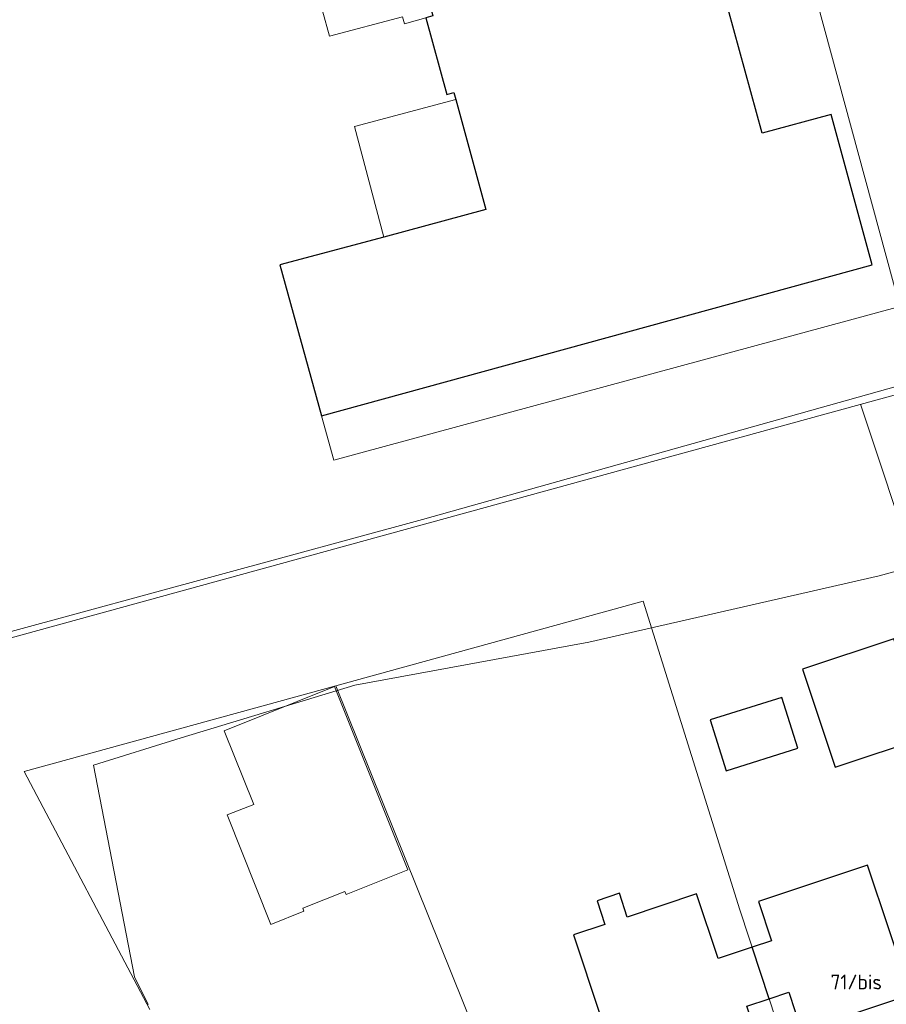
# Model space of a CAD drawing. Header units: metres. Extents: x 174255 to 175175, y 462028 to 462911.
# Tile 23 of 256: x 174435 to 174493, y 462281 to 462347. Entities that reach past the tile are written whole.
import ezdxf

# ---------------------------------------------------------------- set-up
doc = ezdxf.new("R2010")
doc.units = ezdxf.units.M
for name, color, linetype, lineweight in [('B-WE-OG-BEBOUWING-G', 8, 'Continuous', 30), ('B-WE-OG-BEBOUWING_HUISNUMMER-T20', 8, 'Continuous', 20), ('B-WE-OG-TERREIN_AGRARISCH-G', 8, 'Continuous', 20), ('B-WE-OG-TERREIN_ERF-G', 8, 'Continuous', 20), ('B-XX-KG-GRENS_PERCEEL-BEREKEND-G', 213, 'Continuous', 20), ('B-XX-KG-GRENS_PERCEEL-G', 213, 'Continuous', 20), ('N-WE-OG-BEBOUWING_WONINGBOUW-G', 7, 'Continuous', 35)]:
    doc.layers.add(name, color=color, linetype=linetype, lineweight=lineweight)
doc.styles.add('NLCS-ISO-M500-T20', font='NLCS-ISO.ttf', dxfattribs={"height": 1})

msp = doc.modelspace()

# ---------------------------------------------------------------- linework, layer by layer
at = {"layer": 'B-WE-OG-BEBOUWING-G'}
msp.add_line((174485.382, 462281.047), (174484.226, 462284.551), dxfattribs=at)
for points in [[(174462.095, 462347.603), (174463.519, 462342.394), (174464.001, 462342.525), (174464.128, 462342.061), (174466.171, 462334.587), (174459.245, 462332.727), (174452.196, 462330.834), (174455.017, 462320.604), (174492.38, 462330.839), (174489.589, 462341.044), (174484.92, 462339.766), (174479.157, 462360.832), (174483.816, 462362.107), (174481.022, 462372.322), (174443.682, 462362.087), (174446.447, 462351.87), (174460.414, 462355.65), (174462.578, 462347.734), (174462.095, 462347.603)], [(174496.059, 462298.826), (174493.846, 462305.478), (174487.65, 462303.417), (174489.863, 462296.765), (174496.059, 462298.826)], [(174487.324, 462298.044), (174486.239, 462301.498), (174481.387, 462299.973), (174482.472, 462296.52), (174487.324, 462298.044)], [(174485.382, 462281.047), (174486.723, 462281.493), (174487.591, 462278.884), (174494.992, 462281.346), (174492.072, 462290.123), (174484.671, 462287.661), (174485.558, 462284.994), (174484.226, 462284.551)], [(174484.226, 462284.551), (174481.922, 462283.784), (174480.464, 462288.162), (174475.765, 462286.598), (174475.229, 462288.211), (174473.71, 462287.706), (174474.247, 462286.093), (174472.112, 462285.382), (174473.924, 462279.938), (174473.069, 462279.653), (174474.959, 462273.974), (174484.956, 462277.301), (174483.876, 462280.546), (174485.382, 462281.047)]]:
    msp.add_lwpolyline(points, dxfattribs=at)
at = {"layer": 'B-WE-OG-TERREIN_AGRARISCH-G'}
msp.add_lwpolyline([(174518.147, 462329.354), (174517.692, 462329.226), (174461.861, 462313.57), (174433.957, 462305.975)], dxfattribs=at)
at = {"layer": 'B-WE-OG-TERREIN_ERF-G'}
for points in [[(174487.465, 462363.133), (174484.922, 462362.422), (174494.266, 462328.013), (174455.851, 462317.581), (174455.017, 462320.604)], [(174462.095, 462347.603), (174460.639, 462347.195), (174460.5, 462347.668), (174455.552, 462346.354), (174453.657, 462353.259)], [(174459.245, 462332.727), (174457.252, 462340.237), (174464.128, 462342.061)], [(174500, 462311.698), (174492.854, 462309.735), (174473.143, 462305.237), (174457.268, 462302.326), (174445.494, 462298.754), (174439.541, 462296.902), (174442.315, 462282.538), (174443.254, 462280.657)]]:
    msp.add_lwpolyline(points, dxfattribs=at)
at = {"layer": 'B-XX-KG-GRENS_PERCEEL-BEREKEND-G'}
msp.add_lwpolyline([(174422.069, 462302.278), (174433.962, 462305.541), (174474.506, 462316.682), (174516.191, 462328.137), (174519.196, 462328.959)], dxfattribs=at)
at = {"layer": 'B-XX-KG-GRENS_PERCEEL-G', "flags": 128}
for points in [[(174491.596, 462321.397), (174510.321, 462265.106)], [(174476.834, 462308.019), (174455.979, 462302.281)], [(174492.908, 462254.307), (174488.644, 462267.24), (174485.911, 462275.278), (174487.15, 462275.69), (174483.39, 462287.086), (174476.834, 462308.019)], [(174455.979, 462302.281), (174434.838, 462296.465), (174443.358, 462280.334)], [(174455.979, 462302.281), (174478.808, 462245.563)]]:
    msp.add_lwpolyline(points, dxfattribs=at)
at = {"layer": 'N-WE-OG-BEBOUWING_WONINGBOUW-G', "lineweight": 20}
msp.add_lwpolyline([(174451.583, 462286.092), (174453.821, 462286.987), (174453.739, 462287.191), (174456.608, 462288.338), (174456.69, 462288.133), (174460.869, 462289.803), (174455.904, 462302.228), (174448.417, 462299.236), (174450.413, 462294.24), (174448.614, 462293.521)], close=True, dxfattribs=at)

# ---------------------------------------------------------------- texts
at = {"layer": 'B-WE-OG-BEBOUWING_HUISNUMMER-T20', "style": 'NLCS-ISO-M500-T20'}
msp.add_text('71/bis', height=1, dxfattribs=at).set_placement((174489.554, 462281.693))

doc.saveas('drawing.dxf')
